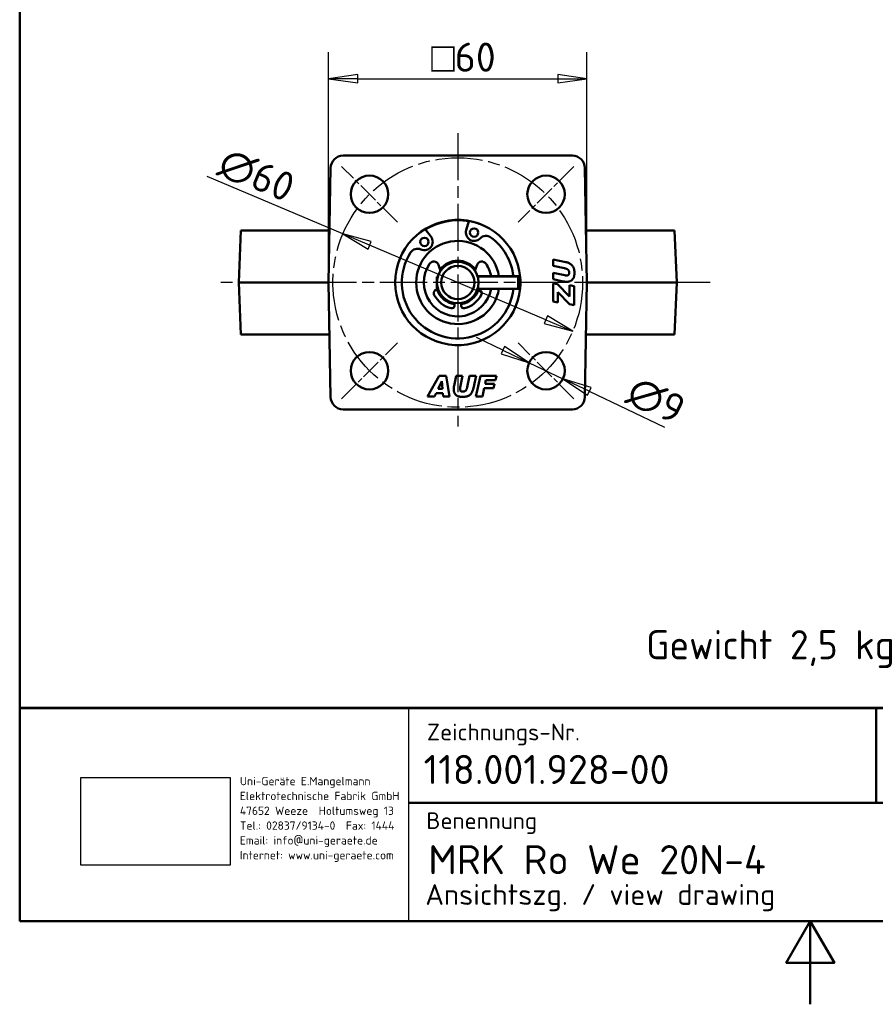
# Model space of a CAD drawing. Header units: millimetres. Extents: x 0 to 420, y 0 to 594.
# Tile 1 of 13: x 20 to 226, y 0 to 237. Entities that reach past the tile are written whole.
import ezdxf
from ezdxf.enums import TextEntityAlignment as Align

# ---------------------------------------------------------------- set-up
doc = ezdxf.new("R2010")
doc.units = ezdxf.units.MM
doc.header["$LTSCALE"] = 2
doc.linetypes.add('CHAIN', pattern=[0.3543, 0.2362, -0.0295, 0.0591, -0.0295])
doc.linetypes.add('LONG_DASH_DOTTED', pattern=[0.3001, 0.2362, -0.0295, 0.0049, -0.0295])
for name, color, linetype, lineweight in [('Bemaßungen(DIN)', 7, 'Continuous', 25), ('Mittellinie(DIN)', 4, 'CHAIN', 25), ('Mittelpunktmarkierung(DIN)', 4, 'CHAIN', 25), ('Rahmen_0', 179, 'Continuous', 50), ('Sichtbare Kanten(DIN)', 7, 'Continuous', 50), ('Skizziergeometrie(DIN)', 179, 'Continuous', 50), ('Skizzierlinie(DIN)', 179, 'Continuous', 25), ('Symbole(DIN)', 179, 'Continuous', 25)]:
    doc.layers.add(name, color=color, linetype=linetype, lineweight=lineweight)
doc.styles.add('Aktuell-DIN', font='isocpeur.ttf')
doc.styles.add('STANDARD-BSI~0', font='isocpeur.ttf')
doc.dimstyles.new('STANDARD-DIN', dxfattribs={"dimscale": 2, "dimtxt": 3.5, "dimasz": 3.5, "dimexe": 3.175, "dimexo": 0, "dimgap": 0.8, "dimtad": 1, "dimrnd": 1e-08, "dimtxsty": 'STANDARD-BSI~0', "dimblk": 'Filled-1', "dimcen": 0.09, "dimdle": 10, "dimclrd": 5, "dimclre": 5, "dimclrt": 256, "dimadec": 1, "dimazin": 2, "dimtfac": 0.714286, "dimtdec": 3, "dimtmove": 0, "dimatfit": 3, "dimfxl": 0, "dimtolj": 1, "dimlwd": 25, "dimlwe": 25, "dimarcsym": 0})
picture_1 = doc.add_image_def('image1.bmp', size_in_pixel=(606, 355))

# ---------------------------------------------------------------- blocks, each defined once
blk = doc.blocks.new('Ränder Default Border')
at = {"layer": 'Rahmen_0', "flags": 128}
for points in [[(10, 10), (10, 287), (200, 287), (200, 10), (10, 10)], [(105, 0), (105, 10), (102.11, 5), (107.89, 5), (105, 10)]]:
    blk.add_lwpolyline(points, dxfattribs=at)
blk = doc.blocks.new('Schriftfelder DIN-UNI-Doku')
at = {"layer": 'Skizziergeometrie(DIN)'}
for p, q in [((290.02, 125.63), (100.02, 125.63)), ((100.02, 125.63), (100.02, 100)), ((100.02, 125.59), (290, 125.59)), ((202.93, 125.59), (202.93, 114.22)), ((220.65, 100), (220.65, 125.59)), ((229.98, 125.63), (229.98, 112.18)), ((247.91, 125.59), (247.91, 112.18)), ((263.78, 112.18), (263.78, 125.59)), ((290, 100), (290, 125.59)), ((220.65, 121.23), (263.78, 121.23)), ((244.81, 117), (244.81, 117.4)), ((220.65, 116.55), (263.78, 116.55)), ((146.8, 114.22), (220.65, 114.22)), ((220.65, 112.18), (290, 112.18)), ((219.88, 108.5), (219.88, 108.75)), ((221.36, 107.91), (290, 107.91)), ((100.02, 100), (290, 100))]:
    blk.add_line(p, q, dxfattribs=at)
at = {"layer": 'Skizziergeometrie(DIN)', "lineweight": 35}
for p, q in [((211.31, 123.59), (204.31, 121.84)), ((211.31, 116.59), (211.31, 123.59)), ((204.31, 121.84), (204.31, 118.34)), ((204.31, 118.34), (211.31, 116.59))]:
    blk.add_line(p, q, dxfattribs=at)
at = {"layer": 'Skizziergeometrie(DIN)', "linetype": 'LONG_DASH_DOTTED', "lineweight": 25, "ltscale": 11.124033}
blk.add_line((215.86, 124.25), (215.86, 115.77), dxfattribs=at)
at = {"layer": 'Skizziergeometrie(DIN)', "linetype": 'LONG_DASH_DOTTED', "lineweight": 25, "ltscale": 10.229108}
blk.add_line((203.84, 120.09), (211.63, 120.09), dxfattribs=at)
at = {"layer": 'Skizziergeometrie(DIN)', "linetype": 'LONG_DASH_DOTTED', "lineweight": 25, "ltscale": 10.447887}
blk.add_line((211.99, 120.09), (219.95, 120.09), dxfattribs=at)
at = {"layer": 'Skizziergeometrie(DIN)', "lineweight": 35}
for radius in [3.5, 1.75]:
    blk.add_circle((215.86, 120.09), radius, dxfattribs=at)
at = {"layer": 'Skizzierlinie(DIN)', "linetype": 'Continuous'}
for p, q in [((146.8, 100), (146.8, 125.59)), ((229.98, 112.18), (229.98, 125.63)), ((220.65, 104.25), (263.01, 104.25)), ((263.01, 104.25), (290, 104.25))]:
    blk.add_line(p, q, dxfattribs=at)
at = {"layer": 'Symbole(DIN)', "color": 7, "char_height": 2, "style": 'Aktuell-DIN'}
for s, insert, width, attachment_point in [('\\fISOCPEUR|b0|i0;\\H2.0000;Zeichnungs-Nr.', (148.96, 123.73), 35.1459, 1), ('\\fISOCPEUR|b0|i0;\\H2.0000;Datum', (237.72, 121.52), 14.8011, 8), ('\\fISOCPEUR|b0|i0;\\H2.0000;Name', (254.79, 121.52), 17.2011, 8), ('\\fISOCPEUR|b0|i0;\\H2.0000;Maßstab', (272.07, 122), 10.7557, 1), ('\\fISOCPEUR|b0|i0;\\H2.0000;Bearb.', (221.41, 117.59), 8.5626, 7), ('\\fISOCPEUR|b0|i0;\\H2.0000;Gepr.', (221.64, 113.34), 8.3334, 7), ('\\fISOCPEUR|b0|i0;\\H2.0000;Benennung', (148.88, 113.08), 30, 1), ('\\fISOCPEUR|b0|i0;\\H2.0000;Schutzvermerk nach DIN 34 beachten.', (221.75, 103), 59.3373, 1)]:
    blk.add_mtext(s, dxfattribs=dict(at, insert=insert, width=width, attachment_point=attachment_point))
at = {"layer": 'Symbole(DIN)', "color": 179, "insert": (126.48, 117.33), "char_height": 1, "width": 20.2908, "attachment_point": 1, "line_spacing_factor": 1.068348, "style": 'Aktuell-DIN'}
blk.add_mtext('\\fISOCPEUR|b0|i0;\\H1.0000;Uni-Geräte E.Mangelmann\\PElektrotechnische Fabrik GmbH\\P47652 Weeze  Holtumsweg 13\\PTel.: 02837/9134-0  Fax: 1444\\PEmail: info@uni-geraete.de\\PInternet: www.uni-geraete.com', dxfattribs=at)
at = {"layer": 'Symbole(DIN)', "color": 7, "char_height": 2, "attachment_point": 7, "style": 'Aktuell-DIN'}
for s, insert in [('\\fISOCPEUR|b0|i0;\\H2.0000;Komm.-Nr.', (221.69, 109.64)), ('\\fISOCPEUR|b0|i0;\\H2.0000;Blatt', (221.83, 105.17)), ('\\fISOCPEUR|b0|i0;\\H2.0000;von', (253.65, 105.27))]:
    blk.add_mtext(s, dxfattribs=dict(at, insert=insert))
at = {"layer": 'Symbole(DIN)', "color": 7, "style": 'Aktuell-DIN'}
for tag, p in [('BAUTEILNUMMER', (148.56, 118.23)), ('TITEL', (149.13, 107.39))]:
    blk.add_attdef(tag, text='', height=3.5, dxfattribs=at).set_placement(p, align=Align.MIDDLE_LEFT)
for tag, p in [('ERSTELLUNGSDATUM', (230.24, 117.52)), ('AUTOR', (249.16, 117.55)), ('KONTROLLDATUM', (230.61, 113.27)), ('KONTROLLIERT_VON', (249.5, 113.1))]:
    blk.add_attdef(tag, text='', height=2, dxfattribs=at).set_placement(p, align=Align.BOTTOM_LEFT)
blk.add_attdef('FirstViewScale', text='', height=3.5, dxfattribs=at).set_placement((276.71, 117), align=Align.TOP_CENTER)
for tag, p in [('Blattnummer', (240.48, 106.09)), ('Blattgröße', (277.09, 105.87))]:
    blk.add_attdef(tag, text='', height=2, dxfattribs=at).set_placement(p, align=Align.MIDDLE_CENTER)
blk.add_attdef('BTL_BE2', text='', height=2.5, dxfattribs=at).set_placement((148.76, 104.45), align=Align.TOP_LEFT)
image = blk.add_image(picture_1, insert=(107.35, 106.72), size_in_units=(17.97, 10.53))
image.dxf.flags = 7
blk = doc.blocks.new('Filled-1')
at = {"color": 0}
for p, q in [((0, 0), (-1, 0.143)), ((-1, 0.143), (-1, -0.143)), ((-1, 0), (0, 0)), ((-1, -0.143), (0, 0))]:
    blk.add_line(p, q, dxfattribs=at)
at = {"color": 0, "flags": 128}
blk.add_lwpolyline([(-1, -0.143), (0, 0), (-1, 0.143), (-1, -0.143)], dxfattribs=at)
at = {"color": 0}
blk.add_solid([(-1, -0.143), (0, 0), (-1, 0.143), (-1, -0.143)], dxfattribs=at)
blk = doc.blocks.new('*D31')
at = {"layer": 'Bemaßungen(DIN)', "color": 5, "linetype": 'Continuous', "lineweight": 25}
for p, q in [((94.25, 173.54), (94.25, 228.89)), ((156.31, 173.54), (156.31, 228.89)), ((101.25, 222.54), (149.31, 222.54))]:
    blk.add_line(p, q, dxfattribs=at)
at = {"layer": 'Defpoints', "color": 0, "linetype": 'Continuous'}
for p in [(156.31, 222.54), (94.25, 173.54), (156.31, 173.54)]:
    blk.add_point(p, dxfattribs=at)
at = {"layer": 'Bemaßungen(DIN)', "color": 5, "linetype": 'Continuous', "lineweight": 25, "xscale": 7, "yscale": 7, "zscale": 7, "rotation": 180}
blk.add_blockref('Filled-1', (94.25, 222.54), dxfattribs=at)
at = {"layer": 'Bemaßungen(DIN)', "color": 5, "linetype": 'Continuous', "lineweight": 25, "xscale": 7, "yscale": 7, "zscale": 7}
blk.add_blockref('Filled-1', (156.31, 222.54), dxfattribs=at)
at = {"layer": 'Bemaßungen(DIN)', "color": 250, "linetype": 'Continuous', "lineweight": 25, "true_color": 0x3f3f3f, "insert": (114.43, 231.22), "char_height": 7, "attachment_point": 1, "style": 'STANDARD-BSI~0'}
blk.add_mtext('\\A1; \\fAIGDT|b0|i0;\\H7.0000;o\\fISOCPEUR|b0|i0;\\H7.0000;60', dxfattribs=at)
blk = doc.blocks.new('*D32')
at = {"layer": 'Bemaßungen(DIN)', "color": 5, "linetype": 'Continuous', "lineweight": 25}
for p, q in [((97.65, 185.22), (65.04, 199)), ((146.47, 164.59), (104.1, 182.5))]:
    blk.add_line(p, q, dxfattribs=at)
at = {"layer": 'Defpoints', "color": 0, "linetype": 'Continuous'}
for p in [(97.65, 185.22), (152.91, 161.86)]:
    blk.add_point(p, dxfattribs=at)
at = {"layer": 'Bemaßungen(DIN)', "color": 5, "linetype": 'Continuous', "lineweight": 25, "xscale": 7, "yscale": 7, "zscale": 7}
for p, rotation in [((97.65, 185.22), 157.0847308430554), ((152.91, 161.86), 337.0847308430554)]:
    blk.add_blockref('Filled-1', p, dxfattribs=dict(at, rotation=rotation))
at = {"layer": 'Bemaßungen(DIN)', "color": 250, "linetype": 'Continuous', "lineweight": 25, "true_color": 0x3f3f3f, "insert": (69.87, 206.3), "char_height": 7, "attachment_point": 1, "rotation": 337.0847, "style": 'STANDARD-BSI~0'}
blk.add_mtext('\\A1;∅60', dxfattribs=at)
blk = doc.blocks.new('*D33')
at = {"layer": 'Bemaßungen(DIN)', "color": 5, "linetype": 'Continuous', "lineweight": 25}
for p, q in [((136.11, 157.27), (129.79, 160.28)), ((142.43, 154.26), (150.56, 150.39)), ((156.88, 147.38), (174.94, 138.79))]:
    blk.add_line(p, q, dxfattribs=at)
at = {"layer": 'Defpoints', "color": 0, "linetype": 'Continuous'}
for p in [(142.43, 154.26), (150.56, 150.39)]:
    blk.add_point(p, dxfattribs=at)
at = {"layer": 'Bemaßungen(DIN)', "color": 5, "linetype": 'Continuous', "lineweight": 25, "xscale": 7, "yscale": 7, "zscale": 7}
for p, rotation in [((142.43, 154.26), 334.5453948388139), ((150.56, 150.39), 154.5453948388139)]:
    blk.add_blockref('Filled-1', p, dxfattribs=dict(at, rotation=rotation))
at = {"layer": 'Bemaßungen(DIN)', "color": 250, "linetype": 'Continuous', "lineweight": 25, "true_color": 0x3f3f3f, "insert": (168.34, 151.45), "char_height": 7, "attachment_point": 1, "rotation": 334.5454, "style": 'STANDARD-BSI~0'}
blk.add_mtext('\\A1;∅9', dxfattribs=at)

msp = doc.modelspace()

# ---------------------------------------------------------------- linework, layer by layer
at = {"layer": 'Mittellinie(DIN)', "linetype": 'CHAIN', "ltscale": 23.990969}
msp.add_circle((125.282, 173.541), 30, dxfattribs=at)
at = {"layer": 'Mittelpunktmarkierung(DIN)', "linetype": 'CHAIN', "ltscale": 23.990969}
for p, q in [((125.282, 209.485), (125.282, 138.881)), ((185.916, 173.541), (67.468, 173.541))]:
    msp.add_line(p, q, dxfattribs=at)
at = {"layer": 'Mittelpunktmarkierung(DIN)', "linetype": 'CHAIN', "ltscale": 10.556371}
for p, q in [((110.786, 188.036), (97.351, 201.471)), ((153.212, 201.471), (139.777, 188.036)), ((97.351, 145.61), (110.786, 159.045)), ((153.212, 145.61), (139.777, 159.045))]:
    msp.add_line(p, q, dxfattribs=at)
at = {"layer": 'Sichtbare Kanten(DIN)'}
for p, q in [((97.73, 204.041), (152.834, 204.041)), ((94.249, 173.541), (94.73, 201.093)), ((155.833, 201.093), (156.314, 173.541)), ((127.299, 186.121), (127.948, 188.299)), ((73.173, 186.041), (72.627, 173.541)), ((73.173, 186.041), (94.468, 186.041)), ((117.454, 186.333), (118.847, 184.538)), ((156.096, 186.041), (177.391, 186.041)), ((177.391, 186.041), (177.937, 173.541)), ((120.614, 177.805), (121.155, 176.365)), ((129.408, 176.365), (129.95, 177.805)), ((148.227, 177.539), (148.227, 179.098)), ((148.227, 179.098), (151.24, 178.448)), ((150.956, 176.966), (148.227, 177.539)), ((148.227, 175.874), (151.043, 175.277)), ((148.227, 174.324), (148.227, 175.874)), ((94.249, 173.541), (72.627, 173.541)), ((73.173, 161.041), (72.627, 173.541)), ((94.73, 145.988), (94.249, 173.541)), ((120.282, 174.906), (120.488, 174.961)), ((120.478, 174.927), (120.282, 174.876)), ((120.282, 174.876), (120.282, 174.906)), ((120.282, 174.876), (120.282, 172.175)), ((130.052, 175.04), (139.782, 175.04)), ((139.782, 175.007), (130.062, 175.007)), ((139.782, 175.04), (140.282, 174.906)), ((140.282, 174.876), (139.782, 175.007)), ((139.782, 175.007), (139.782, 172.041)), ((140.282, 174.906), (140.282, 174.876)), ((140.282, 174.876), (140.282, 172.175)), ((150.648, 173.809), (148.227, 174.324)), ((148.227, 168.978), (148.227, 173.314)), ((148.227, 173.314), (149.233, 173.14)), ((149.233, 173.14), (152.154, 170.162)), ((152.154, 172.914), (153.227, 172.688)), ((152.154, 170.162), (152.154, 172.914)), ((156.314, 173.541), (155.833, 145.988)), ((177.937, 173.541), (156.314, 173.541)), ((177.391, 161.041), (177.937, 173.541)), ((120.282, 172.175), (120.488, 172.119)), ((120.545, 171.941), (120.482, 171.941)), ((130.082, 171.941), (130.019, 171.941)), ((139.782, 172.041), (130.051, 172.041)), ((140.282, 172.175), (139.782, 172.041)), ((149.301, 171.225), (149.301, 168.742)), ((152.154, 168.294), (149.301, 171.225)), ((153.227, 172.688), (153.227, 168.059)), ((124.482, 167.964), (124.482, 168.605)), ((126.082, 168.605), (126.082, 167.964)), ((149.301, 168.742), (148.227, 168.978)), ((153.227, 168.059), (152.154, 168.294)), ((94.468, 161.041), (73.173, 161.041)), ((177.391, 161.041), (156.096, 161.041)), ((118.001, 146.127), (120.825, 151.127)), ((121.417, 149.828), (120.556, 148.009)), ((120.825, 151.127), (122.471, 151.127)), ((121.432, 149.828), (121.417, 149.828)), ((121.586, 148.009), (121.432, 149.828)), ((122.471, 151.127), (123.265, 146.127)), ((124.391, 148.707), (124.906, 151.127)), ((124.906, 151.127), (126.456, 151.127)), ((126.456, 151.127), (125.859, 148.312)), ((127.548, 148.399), (128.121, 151.127)), ((128.121, 151.127), (129.68, 151.127)), ((129.68, 151.127), (129.03, 148.115)), ((129.656, 146.127), (130.719, 151.127)), ((130.719, 151.127), (134.56, 151.127)), ((132.033, 150.059), (131.841, 149.169)), ((131.841, 149.169), (134.083, 149.169)), ((134.329, 150.059), (132.033, 150.059)), ((134.083, 149.169), (133.862, 148.153)), ((134.56, 151.127), (134.329, 150.059)), ((120.051, 146.945), (119.666, 146.127)), ((121.682, 146.945), (120.051, 146.945)), ((120.556, 148.009), (121.586, 148.009)), ((121.749, 146.127), (121.682, 146.945)), ((131.61, 148.153), (131.201, 146.127)), ((133.862, 148.153), (131.61, 148.153)), ((119.666, 146.127), (118.001, 146.127)), ((123.265, 146.127), (121.749, 146.127)), ((131.201, 146.127), (129.656, 146.127)), ((152.834, 143.041), (97.73, 143.041))]:
    msp.add_line(p, q, dxfattribs=at)
at = {"layer": 'Sichtbare Kanten(DIN)', "flags": 128}
for points in [[(151.24, 178.448), (151.413, 178.408), (151.578, 178.363), (151.735, 178.313), (151.885, 178.258), (152.027, 178.197), (152.161, 178.132), (152.288, 178.062), (152.407, 177.986), (152.518, 177.906), (152.622, 177.821), (152.718, 177.73), (152.806, 177.635), (152.887, 177.533), (152.962, 177.424), (153.029, 177.306), (153.088, 177.18), (153.141, 177.046), (153.187, 176.905), (153.226, 176.755), (153.258, 176.598), (153.282, 176.432), (153.3, 176.259), (153.311, 176.078), (153.314, 175.888)], [(152.053, 175.936), (152.052, 175.998), (152.047, 176.058), (152.039, 176.117), (152.028, 176.174), (152.014, 176.229), (151.997, 176.283), (151.977, 176.335), (151.954, 176.386), (151.927, 176.434), (151.898, 176.482), (151.865, 176.527), (151.829, 176.572), (151.789, 176.614), (151.743, 176.655), (151.691, 176.694), (151.633, 176.731), (151.569, 176.766), (151.499, 176.8), (151.424, 176.832), (151.342, 176.862), (151.254, 176.891), (151.161, 176.918), (151.061, 176.943), (150.956, 176.966)], [(151.043, 175.277), (151.059, 175.274), (151.076, 175.27), (151.092, 175.267), (151.109, 175.264), (151.126, 175.261), (151.143, 175.258), (151.16, 175.255), (151.177, 175.253), (151.194, 175.251), (151.211, 175.249), (151.229, 175.246), (151.246, 175.245), (151.263, 175.243), (151.281, 175.241), (151.299, 175.24), (151.316, 175.239), (151.334, 175.237), (151.352, 175.236), (151.37, 175.236), (151.388, 175.235), (151.406, 175.234), (151.425, 175.234), (151.443, 175.234), (151.461, 175.234)], [(151.461, 175.234), (151.51, 175.235), (151.556, 175.239), (151.6, 175.245), (151.642, 175.253), (151.682, 175.264), (151.72, 175.278), (151.756, 175.294), (151.79, 175.312), (151.822, 175.333), (151.852, 175.356), (151.88, 175.381), (151.905, 175.409), (151.929, 175.44), (151.951, 175.473), (151.97, 175.508), (151.987, 175.546), (152.003, 175.586), (152.016, 175.629), (152.028, 175.674), (152.037, 175.722), (152.044, 175.772), (152.049, 175.824), (152.052, 175.879), (152.053, 175.936)], [(153.314, 175.888), (153.311, 175.682), (153.3, 175.49), (153.282, 175.313), (153.257, 175.149), (153.226, 175), (153.187, 174.866), (153.141, 174.741), (153.088, 174.624), (153.028, 174.513), (152.961, 174.408), (152.887, 174.31), (152.806, 174.218), (152.72, 174.134), (152.63, 174.058), (152.536, 173.99), (152.439, 173.931), (152.337, 173.879), (152.231, 173.836), (152.123, 173.8), (152.012, 173.77), (151.898, 173.747), (151.782, 173.731), (151.664, 173.721), (151.543, 173.718)], [(151.543, 173.718), (151.504, 173.718), (151.466, 173.719), (151.427, 173.719), (151.389, 173.72), (151.35, 173.722), (151.312, 173.724), (151.274, 173.726), (151.236, 173.728), (151.198, 173.731), (151.161, 173.734), (151.123, 173.737), (151.086, 173.741), (151.049, 173.745), (151.012, 173.749), (150.975, 173.754), (150.938, 173.759), (150.901, 173.764), (150.865, 173.769), (150.828, 173.775), (150.792, 173.781), (150.756, 173.788), (150.72, 173.795), (150.684, 173.802), (150.648, 173.809)], [(124.3, 147.812), (124.3, 147.85), (124.3, 147.889), (124.301, 147.928), (124.302, 147.966), (124.304, 148.004), (124.306, 148.043), (124.308, 148.081), (124.31, 148.119), (124.313, 148.156), (124.316, 148.194), (124.319, 148.231), (124.323, 148.269), (124.327, 148.306), (124.331, 148.343), (124.336, 148.38), (124.34, 148.417), (124.346, 148.454), (124.351, 148.49), (124.357, 148.527), (124.363, 148.563), (124.37, 148.599), (124.377, 148.635), (124.384, 148.671), (124.391, 148.707)], [(126.47, 146.041), (126.264, 146.044), (126.072, 146.055), (125.895, 146.073), (125.731, 146.097), (125.582, 146.129), (125.448, 146.168), (125.323, 146.214), (125.206, 146.267), (125.094, 146.327), (124.99, 146.394), (124.892, 146.468), (124.8, 146.548), (124.716, 146.635), (124.64, 146.725), (124.572, 146.818), (124.513, 146.916), (124.461, 147.018), (124.418, 147.123), (124.382, 147.232), (124.352, 147.343), (124.329, 147.457), (124.313, 147.573), (124.303, 147.691), (124.3, 147.812)], [(125.859, 148.312), (125.855, 148.296), (125.852, 148.279), (125.849, 148.262), (125.846, 148.246), (125.843, 148.229), (125.84, 148.212), (125.837, 148.195), (125.835, 148.178), (125.833, 148.161), (125.83, 148.143), (125.828, 148.126), (125.827, 148.109), (125.825, 148.091), (125.823, 148.074), (125.822, 148.056), (125.821, 148.038), (125.819, 148.021), (125.818, 148.003), (125.818, 147.985), (125.817, 147.967), (125.816, 147.948), (125.816, 147.93), (125.816, 147.912), (125.816, 147.893)], [(125.816, 147.893), (125.817, 147.845), (125.821, 147.799), (125.827, 147.755), (125.835, 147.713), (125.846, 147.672), (125.86, 147.634), (125.875, 147.598), (125.894, 147.565), (125.915, 147.533), (125.938, 147.503), (125.963, 147.475), (125.991, 147.449), (126.022, 147.426), (126.055, 147.404), (126.09, 147.385), (126.128, 147.367), (126.168, 147.352), (126.211, 147.338), (126.256, 147.327), (126.304, 147.318), (126.354, 147.311), (126.406, 147.306), (126.461, 147.303), (126.518, 147.302)], [(129.03, 148.115), (128.99, 147.942), (128.945, 147.777), (128.895, 147.62), (128.839, 147.47), (128.779, 147.328), (128.714, 147.194), (128.644, 147.067), (128.568, 146.948), (128.488, 146.837), (128.403, 146.733), (128.312, 146.637), (128.217, 146.548), (128.115, 146.467), (128.005, 146.393), (127.888, 146.326), (127.762, 146.266), (127.628, 146.213), (127.487, 146.168), (127.337, 146.129), (127.18, 146.097), (127.014, 146.072), (126.841, 146.055), (126.66, 146.044), (126.47, 146.041)], [(126.518, 147.302), (126.58, 147.303), (126.64, 147.308), (126.699, 147.315), (126.756, 147.326), (126.811, 147.34), (126.865, 147.357), (126.917, 147.378), (126.967, 147.401), (127.016, 147.427), (127.064, 147.457), (127.109, 147.49), (127.154, 147.525), (127.196, 147.566), (127.237, 147.612), (127.276, 147.664), (127.313, 147.722), (127.348, 147.786), (127.382, 147.856), (127.414, 147.931), (127.444, 148.013), (127.473, 148.1), (127.5, 148.194), (127.525, 148.293), (127.548, 148.399)]]:
    msp.add_lwpolyline(points, dxfattribs=at)
at = {"layer": 'Sichtbare Kanten(DIN)'}
for centre, radius in [((104.069, 194.754), 4.5), ((146.495, 194.754), 4.5), ((129.216, 185.55), 1), ((117.267, 183.312), 1), ((125.282, 173.541), 5), ((125.282, 173.541), 4), ((104.069, 152.327), 4.5), ((146.495, 152.327), 4.5)]:
    msp.add_circle(centre, radius, dxfattribs=at)
for centre, radius, start, end in [((97.73, 201.041), 3, 90, 179), ((152.834, 201.041), 3, 1, 90), ((125.282, 173.541), 15.05, 5.21662, 354.77961), ((125.282, 173.541), 14.95, 79.78008, 121.44246), ((125.42, 172.804), 15.7, 71.37481, 80.73439), ((125.42, 172.804), 15.7, 120.48814, 129.84772), ((129.216, 185.55), 2, 163.41568, 315.68103), ((132.078, 182.756), 2, 53.59083, 135.68103), ((125.282, 173.541), 10, 8.62082, 351.37307), ((117.267, 183.312), 2, 245.5415, 37.80685), ((125.282, 173.541), 13.45, 6.39867, 53.59083), ((125.282, 173.541), 13.45, 147.6317, 353.59682), ((115.611, 179.671), 2, 65.5415, 147.6317), ((125.282, 173.541), 8.15, 146.43635, 349.3943), ((119.49, 177.383), 1.2, 20.60657, 146.43635), ((125.282, 173.541), 5.25, 36.27585, 143.72415), ((131.073, 177.383), 1.2, 33.56365, 159.39343), ((125.282, 173.541), 8.15, 10.59816, 33.56365), ((125.282, 173.541), 15.05, 355.3283, 4.6717), ((120.482, 170.981), 0.96, 90, 208.07249), ((125.282, 173.541), 6.4, 208.07249, 255.52249), ((125.282, 173.541), 5.25, 197.97065, 261.23507), ((125.282, 173.541), 5.25, 278.76493, 342.02935), ((125.282, 173.541), 6.4, 284.47751, 331.92751), ((130.082, 170.981), 0.96, 331.92751, 90), ((123.842, 167.964), 0.64, 255.52249, 0), ((126.722, 167.964), 0.64, 180, 284.47751), ((97.73, 146.041), 3, 181, 270), ((152.834, 146.041), 3, 270, 359)]:
    msp.add_arc(centre, radius, start, end, dxfattribs=at)

# ---------------------------------------------------------------- block references
at = {"xscale": 2, "yscale": 2, "zscale": 2}
msp.add_blockref('Ränder Default Border', (0, 0), dxfattribs=at)
msp.add_blockref('Schriftfelder DIN-UNI-Doku', (-180.045, -180), dxfattribs=at).add_auto_attribs({'BAUTEILNUMMER': '118.001.928-00', 'TITEL': 'MRK Ro We 20N-4', 'ERSTELLUNGSDATUM': '19.08.2010', 'AUTOR': 'Bettray', 'KONTROLLIERT_VON': 'BY', 'KONTROLLDATUM': '21.03.2011', 'Blattnummer': '1 ', 'Blattgröße': 'A4', 'FirstViewScale': '1:2', 'BTL_BE2': 'Ansichtszg. / view drawing         '})

# ---------------------------------------------------------------- texts
at = {"layer": 'Symbole(DIN)', "color": 7, "insert": (170.513, 89.958), "char_height": 7, "width": 62.62338, "attachment_point": 1, "style": 'Aktuell-DIN'}
msp.add_mtext('{Gewicht 2,5 kg}', dxfattribs=at)

# ---------------------------------------------------------------- dimensions: what is measured, and where the dimension line sits
at = {"layer": 'Bemaßungen(DIN)', "color": 5, "linetype": 'Continuous', "lineweight": 25, "true_color": 0x0000ff}
dim = msp.add_linear_dim(base=(156.314, 222.543), p1=(94.249, 173.541), p2=(156.314, 173.541), angle=180, text=' \\fAIGDT|b0|i0;\\H7.0000;o\\fISOCPEUR|b0|i0;\\H7.0000;60', dimstyle='STANDARD-DIN', override={"dimdec": 0, "dimtp": 0, "dimtm": 0, "dimtdec": 3, "dimatfit": 2}, dxfattribs=at)
dim.commit()
dim.dimension.update_dxf_attribs({"geometry": '*D31', "text_midpoint": (125.282, 222.543), "dimtype": 160})
for p1, p2, picture, middle in [((152.914, 161.86), (97.649, 185.222), '*D32', (73.288, 195.52)), ((142.432, 154.262), (150.558, 150.393), '*D33', (169.068, 141.583))]:
    dim = msp.add_diameter_dim_2p(p1=p1, p2=p2, dimstyle='STANDARD-DIN', override={"dimdec": 2, "dimtp": 0, "dimtm": 0, "dimtdec": 3, "dimatfit": 2}, dxfattribs=at)
    dim.commit()
    dim.dimension.update_dxf_attribs({"geometry": picture, "text_midpoint": middle, "dimtype": 163})

doc.saveas('drawing.dxf')
